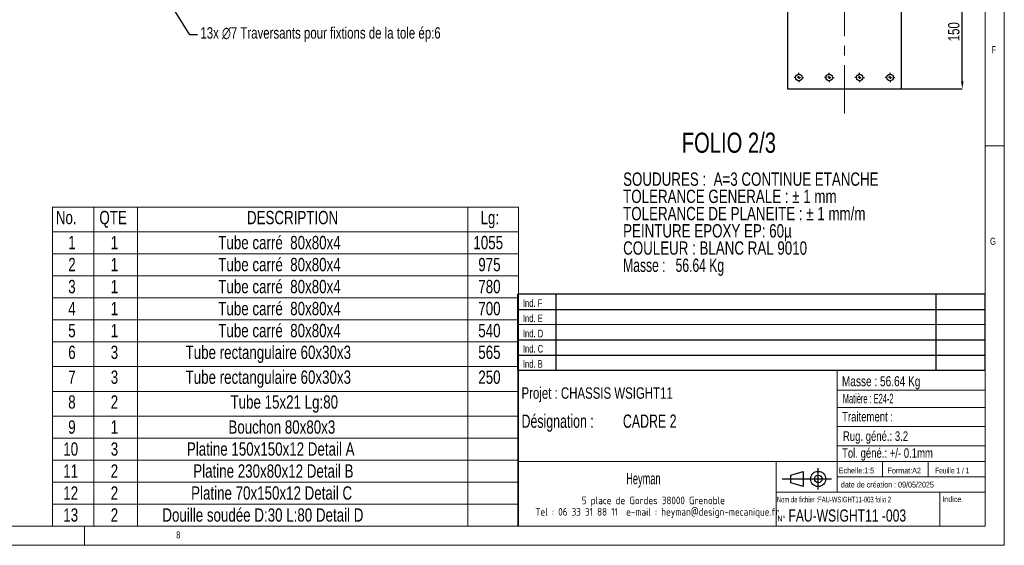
# Model space of a CAD drawing. Header units: millimetres. Extents: x 5 to 589, y 5 to 415.
# Tile 6 of 8: x 330 to 589, y 5 to 143. Entities that reach past the tile are written whole.
import ezdxf

# ---------------------------------------------------------------- set-up
doc = ezdxf.new("R2010")
doc.units = ezdxf.units.MM
doc.header["$PDSIZE"] = -1
doc.linetypes.add('CENTERX2', pattern=[20.32, 12.7, -2.54, 2.54, -2.54])
for name, color, linetype in [('COTES', 1, 'Continuous'), ('NOTES', 6, 'Continuous'), ('TRAIT-MIXTES', 3, 'CENTERX2')]:
    doc.layers.add(name, color=color, linetype=linetype)
doc.layers.add('TRAIT-FORT', color=4, linetype='Continuous', lineweight=25)
doc.styles.add('SLDTEXTSTYLE0', font='TXT', dxfattribs={"width": 0.75})
doc.styles.add('SLDTEXTSTYLE1', font='TXT', dxfattribs={"width": 0.680556})
doc.styles.add('SLDTEXTSTYLE2', font='TXT', dxfattribs={"width": 0.617423})
doc.styles.add('SLDTEXTSTYLE3', font='TXT', dxfattribs={"width": 0.535475})
doc.styles.add('SLDTEXTSTYLE4', font='ISOCP3', dxfattribs={"width": 0.96})
doc.styles.add('SLDTEXTSTYLE5', font='TXT', dxfattribs={"width": 0.605})
doc.styles.add('SLDTEXTSTYLE6', font='TXT', dxfattribs={"width": 0.692308})
doc.styles.add('SLDTEXTSTYLE7', font='TXT', dxfattribs={"width": 0.695728})
doc.dimstyles.new('SLDDIMSTYLE0', dxfattribs={"dimtxt": 3, "dimasz": 2, "dimexe": 0, "dimexo": 0.0625, "dimgap": 0.75, "dimtad": 1, "dimdec": 0, "dimlfac": 5, "dimrnd": 1e-09, "dimzin": 12, "dimdsep": 46, "dimtxsty": 'SLDTEXTSTYLE0', "dimsah": 1, "dimcen": 0.09, "dimadec": 0, "dimazin": 3, "dimtfac": 1, "dimtdec": 0, "dimtofl": 0, "dimtmove": 0, "dimatfit": 3, "dimfxl": 1, "dimfrac": 2, "dimtolj": 1, "dimtzin": 12, "dimarcsym": 0})
doc.dimstyles.new('SLDDIMSTYLE7', dxfattribs={"dimtxt": 3, "dimasz": 2, "dimexe": 0, "dimexo": 0.0625, "dimgap": 0.75, "dimtad": 0, "dimtih": 1, "dimtoh": 1, "dimdec": 0, "dimlfac": 5, "dimrnd": 1e-09, "dimzin": 12, "dimdsep": 46, "dimtxsty": 'SLDTEXTSTYLE0', "dimblk1": 'NONE', "dimsah": 1, "dimcen": 0, "dimadec": 0, "dimazin": 3, "dimtfac": 1, "dimtdec": 0, "dimtmove": 0, "dimatfit": 3, "dimldrblk": 'NONE', "dimfxl": 1, "dimfrac": 2, "dimtolj": 1, "dimtzin": 12, "dimarcsym": 0})

# ---------------------------------------------------------------- blocks, each defined once
blk = doc.blocks.new('Bloc11')
for p, q in [((123, 20), (0, 20)), ((0, 0), (0, 20)), ((10, 20), (10, 0)), ((110, 20), (110, 0)), ((123, 0), (123, 20)), ((0, 16), (123, 16)), ((0, 8), (123, 8)), ((0, 4), (123, 4)), ((0, 0), (123, 0))]:
    blk.add_line(p, q)
at = {"color": 7, "linetype": 'Continuous', "lineweight": 18}
blk.add_line((0, 12), (123, 12), dxfattribs=at)
at = {"color": 7}
for tag in ['AUTOATTR0', 'AUTOATTR1', 'AUTOATTR2', 'AUTOATTR3', 'AUTOATTR4', 'AUTOATTR5', 'AUTOATTR6', 'AUTOATTR7', 'AUTOATTR8', 'AUTOATTR9']:
    blk.add_attdef(tag, (0, 0), '', height=1, dxfattribs=at)
at = {"layer": 'NOTES', "color": 211, "char_height": 2, "attachment_point": 1, "style": 'SLDTEXTSTYLE0'}
for s, insert in [('Ind. F', (1.36, 18.66)), ('Ind. E', (1.36, 14.66)), ('Ind. D', (1.36, 10.66)), ('Ind. C', (1.36, 6.66)), ('Ind. B', (1.36, 2.66))]:
    blk.add_mtext(s, dxfattribs=dict(at, insert=insert))
blk = doc.blocks.new('Bloc12')
for p, q in [((9.48, 0), (9.48, 5.6)), ((0, 2.8), (12.98, 2.8)), ((2.32, 3.8), (5.55, 4.8)), ((2.32, 1.8), (2.32, 3.8)), ((5.55, 4.8), (5.55, 0.8)), ((5.55, 0.8), (2.32, 1.8))]:
    blk.add_line(p, q)
for radius in [2, 1]:
    blk.add_circle((9.48, 2.8), radius)
blk = doc.blocks.new('SW_NOTE_0')
at = {"layer": 'NOTES', "color": 0, "char_height": 3.5, "attachment_point": 1}
for s, insert, style in [('SOUDURES :  A=3 CONTINUE ETANCHE', (0, 4.51), 'SLDTEXTSTYLE0'), ('TOLERANCE GENERALE : ± 1 mm', (0, -0.01), 'SLDTEXTSTYLE0'), ('TOLERANCE DE PLANEITE : ± 1 mm/m', (0, -4.54), 'SLDTEXTSTYLE0'), ('PEINTURE EPOXY EP: 60µ', (0, -9.07), 'SLDTEXTSTYLE0'), ('COULEUR : BLANC RAL 9010', (0, -13.59), 'SLDTEXTSTYLE0'), ('Masse :   56.64 Kg', (0, -18.12), 'SLDTEXTSTYLE1')]:
    blk.add_mtext(s, dxfattribs=dict(at, insert=insert, style=style))
blk = doc.blocks.new('SW_NOTE_1')
at = {"layer": 'NOTES', "color": 0, "char_height": 2, "attachment_point": 2, "style": 'SLDTEXTSTYLE4'}
for s, insert in [('5 place de Gordes 38000 Grenoble', (20.94, 2.58)), ('Tel : 06 33 31 88 11  e-mail : heyman@design-mecanique.fr', (22, -0.42))]:
    blk.add_mtext(s, dxfattribs=dict(at, insert=insert))
blk = doc.blocks.new('SW_NOTE_2')
at = {"layer": 'NOTES', "color": 0, "char_height": 3.5, "attachment_point": 1, "style": 'SLDTEXTSTYLE7'}
for s, insert in [('Désignation :', (0, 4.51)), ('CADRE 2', (26.67, 4.51))]:
    blk.add_mtext(s, dxfattribs=dict(at, insert=insert))
blk = doc.blocks.new('SW_TABLEANNOTATION_0')
at = {"color": 0, "linetype": 'Continuous', "lineweight": 18}
for p, q in [((0, 0), (0, -83.89)), ((122.53, 0), (0, 0)), ((10.8, 0), (10.8, -6.53)), ((22.36, 0), (22.36, -6.53)), ((109.19, 0), (109.19, -6.53)), ((122.53, -83.89), (122.53, 0)), ((0, -6.53), (122.53, -6.53)), ((10.8, -6.53), (10.8, -83.89)), ((22.36, -6.53), (22.36, -83.89)), ((109.19, -6.53), (109.19, -83.89)), ((0, -12.3), (122.53, -12.3)), ((0, -18.08), (122.53, -18.08)), ((0, -23.86), (122.53, -23.86)), ((0, -29.64), (122.53, -29.64)), ((0, -35.42), (122.53, -35.42)), ((0, -41.94), (122.53, -41.94)), ((0, -48.47), (122.53, -48.47)), ((0, -55), (122.53, -55)), ((0, -60.77), (122.53, -60.77)), ((0, -66.55), (122.53, -66.55)), ((0, -72.33), (122.53, -72.33)), ((0, -78.11), (122.53, -78.11)), ((0, -83.89), (122.53, -83.89))]:
    blk.add_line(p, q, dxfattribs=at)
at = {"color": 0, "linetype": 'Continuous', "lineweight": 18, "char_height": 3.5, "attachment_point": 1, "style": 'SLDTEXTSTYLE0'}
for s, insert in [('No.', (0.85, -1.01)), ('QTE', (12.3, -1.01)), ('DESCRIPTION', (51.13, -1.01)), ('Lg:', (112.57, -1.01)), ('1', (4.11, -7.59)), ('1', (15.29, -7.59)), ('Tube carré  80x80x4', (43.58, -7.59)), ('1055', (110.69, -7.59)), ('Tube carré  80x80x4', (43.58, -13.37)), ('2', (4.11, -13.37)), ('1', (15.29, -13.37)), ('975', (111.98, -13.37)), ('3', (4.11, -19.15)), ('1', (15.29, -19.15)), ('Tube carré  80x80x4', (43.58, -19.15)), ('780', (111.98, -19.15)), ('4', (4.11, -24.93)), ('1', (15.29, -24.93)), ('Tube carré  80x80x4', (43.58, -24.93)), ('700', (111.98, -24.93)), ('5', (4.11, -30.71)), ('1', (15.29, -30.71)), ('Tube carré  80x80x4', (43.58, -30.71)), ('540', (111.98, -30.71)), ('Tube rectangulaire 60x30x3', (34.98, -36.43)), ('6', (4.11, -36.43)), ('3', (15.29, -36.43)), ('565', (111.98, -36.43)), ('7', (4.11, -42.96)), ('3', (15.29, -42.96)), ('Tube rectangulaire 60x30x3', (34.98, -42.96)), ('250', (111.98, -42.96)), ('Tube 15x21 Lg:80', (46.79, -49.48)), ('8', (4.11, -49.48)), ('2', (15.29, -49.48)), ('9', (4.11, -56.06)), ('1', (15.29, -56.06)), ('Bouchon 80x80x3', (46.25, -56.06)), ('10', (2.81, -61.84)), ('3', (15.29, -61.84)), ('Platine 150x150x12 Detail A', (35.32, -61.84)), ('Platine 230x80x12 Detail B', (37, -67.62)), ('11', (2.81, -67.62)), ('2', (15.29, -67.62)), ('12', (2.81, -73.4)), ('2', (15.29, -73.4)), ('Platine 70x150x12 Detail C', (36.44, -73.4)), ('13', (2.81, -79.18)), ('2', (15.29, -79.18)), ('Douille soudée D:30 L:80 Detail D', (28.87, -79.18))]:
    blk.add_mtext(s, dxfattribs=dict(at, insert=insert))
blk = doc.blocks.new('_D_65')
at = {"layer": 'COTES', "color": 0, "lineweight": -2, "transparency": 16777216}
for p, q in [((562.02, 154.95), (577.95, 154.95)), ((577.95, 126.95), (577.95, 152.95)), ((562.02, 124.95), (577.95, 124.95))]:
    blk.add_line(p, q, dxfattribs=at)
at = {"layer": 'COTES', "color": 0, "transparency": 16777216}
for points in [[(577.62, 152.95), (578.29, 152.95), (577.95, 154.95)], [(577.62, 126.95), (578.29, 126.95), (577.95, 124.95)]]:
    blk.add_solid(points, dxfattribs=at)
at = {"layer": 'Defpoints', "color": 0, "transparency": 16777216}
for p in [(561.95, 154.95), (577.95, 154.95), (561.95, 124.95)]:
    blk.add_point(p, dxfattribs=at)
at = {"layer": 'COTES', "color": 0, "transparency": 16777216, "insert": (574.2, 139.95), "char_height": 3, "attachment_point": 2, "rotation": 90, "style": 'SLDTEXTSTYLE0'}
blk.add_mtext('\\A1;150', dxfattribs=at)
blk = doc.blocks.new('_D_66')
at = {"layer": 'COTES', "color": 0, "lineweight": -2, "transparency": 16777216}
for p, q in [((362.58, 158.54), (363.33, 157.36)), ((374.77, 139.15), (364.39, 155.66)), ((376.77, 139.15), (374.77, 139.15))]:
    blk.add_line(p, q, dxfattribs=at)
at = {"layer": 'COTES', "color": 0, "transparency": 16777216}
blk.add_solid([(364.67, 155.84), (364.11, 155.49), (363.33, 157.36)], dxfattribs=at)
at = {"layer": 'Defpoints', "color": 0, "transparency": 16777216}
for p in [(362.58, 158.54), (363.33, 157.36)]:
    blk.add_point(p, dxfattribs=at)
at = {"layer": 'COTES', "color": 0, "transparency": 16777216, "insert": (377.52, 141.15), "char_height": 3, "attachment_point": 1, "style": 'SLDTEXTSTYLE0'}
blk.add_mtext('\\A1;13x ∅7 Traversants pour fixtions de la tole ép:6', dxfattribs=at)
blk = doc.blocks.new('_None')
blk = doc.blocks.new('SW_CENTERMARKSYMBOL_24')
at = {"layer": 'TRAIT-MIXTES', "color": 0}
for p, q in [((-0.8, 0), (-1.25, 0)), ((0, 0), (-0.4, 0)), ((0, 0.8), (0, 1.25)), ((0, 0), (0, 0.4)), ((0, 0), (0, -0.4)), ((0, 0), (0.4, 0)), ((0.8, 0), (1.25, 0)), ((0, -0.8), (0, -1.25))]:
    blk.add_line(p, q, dxfattribs=at)
blk = doc.blocks.new('SW_CENTERMARKSYMBOL_25')
at = {"layer": 'TRAIT-MIXTES', "color": 0}
for p, q in [((-0.8, 0), (-1.25, 0)), ((0, 0), (-0.4, 0)), ((0, 0.8), (0, 1.25)), ((0, 0), (0, 0.4)), ((0, 0), (0, -0.4)), ((0, 0), (0.4, 0)), ((0.8, 0), (1.25, 0)), ((0, -0.8), (0, -1.25))]:
    blk.add_line(p, q, dxfattribs=at)
blk = doc.blocks.new('SW_CENTERMARKSYMBOL_26')
at = {"layer": 'TRAIT-MIXTES', "color": 0}
for p, q in [((-0.8, 0), (-1.25, 0)), ((0, 0), (-0.4, 0)), ((0, 0.8), (0, 1.25)), ((0, 0), (0, 0.4)), ((0, 0), (0, -0.4)), ((0, 0), (0.4, 0)), ((0.8, 0), (1.25, 0)), ((0, -0.8), (0, -1.25))]:
    blk.add_line(p, q, dxfattribs=at)
blk = doc.blocks.new('SW_CENTERMARKSYMBOL_27')
at = {"layer": 'TRAIT-MIXTES', "color": 0}
for p, q in [((-0.8, 0), (-1.25, 0)), ((0, 0), (-0.4, 0)), ((0, 0.8), (0, 1.25)), ((0, 0), (0, 0.4)), ((0, 0), (0, -0.4)), ((0, 0), (0.4, 0)), ((0.8, 0), (1.25, 0)), ((0, -0.8), (0, -1.25))]:
    blk.add_line(p, q, dxfattribs=at)

msp = doc.modelspace()

# ---------------------------------------------------------------- linework, layer by layer
at = {"lineweight": 18}
for p, q in [((589, 5), (589, 415)), ((584, 10), (584, 410)), ((589, 110), (584, 110)), ((461, 51), (461, 10)), ((584, 51), (461, 51)), ((545, 51), (545, 19)), ((584, 51), (584, 10)), ((545, 45.76), (584, 45.76)), ((545, 41.18), (584, 41.18)), ((545, 36.24), (584, 36.24)), ((545, 31.18), (584, 31.18)), ((461, 27), (584, 27)), ((529, 27), (529, 10)), ((557, 27), (557, 23)), ((569, 27), (569, 23)), ((545, 23), (584, 23)), ((529, 19), (584, 19)), ((572, 19), (572, 10)), ((10, 10), (584, 10)), ((347, 5), (347, 10)), ((461, 10), (584, 10)), ((5, 5), (589, 5))]:
    msp.add_line(p, q, dxfattribs=at)
at = {"layer": 'TRAIT-FORT', "lineweight": 25}
for p, q in [((531.95, 154.95), (531.95, 124.95)), ((561.95, 124.95), (561.95, 154.95)), ((531.95, 124.95), (561.95, 124.95))]:
    msp.add_line(p, q, dxfattribs=at)
for centre in [(534.95, 127.95), (542.95, 127.95), (550.95, 127.95), (558.95, 127.95)]:
    msp.add_circle(centre, 0.85, dxfattribs=at)
at = {"layer": 'TRAIT-MIXTES', "lineweight": 18}
msp.add_line((546.95, 118.45), (546.95, 294.95), dxfattribs=at)

# ---------------------------------------------------------------- block references
at = {"lineweight": 18}
msp.add_blockref('SW_TABLEANNOTATION_0', (338.65, 93.89), dxfattribs=at)
for name, p in [('Bloc11', (460.99, 50.99)), ('Bloc11', (460.99, 50.99)), ('Bloc12', (530.56, 19.63)), ('Bloc12', (530.56, 19.63))]:
    msp.add_blockref(name, p)
at = {"layer": 'NOTES'}
for name, p in [('SW_NOTE_0', (488.73, 98.46)), ('SW_NOTE_2', (462, 34.86)), ('SW_NOTE_1', (475.74, 15.21))]:
    msp.add_blockref(name, p, dxfattribs=at)
at = {"layer": 'TRAIT-MIXTES'}
for name, p in [('SW_CENTERMARKSYMBOL_27', (534.95, 127.95)), ('SW_CENTERMARKSYMBOL_26', (542.95, 127.95)), ('SW_CENTERMARKSYMBOL_25', (550.95, 127.95)), ('SW_CENTERMARKSYMBOL_24', (558.95, 127.95))]:
    msp.add_blockref(name, p, dxfattribs=at)

# ---------------------------------------------------------------- texts
at = {"layer": 'NOTES'}
for s, insert, char_height, attachment_point, style in [('F', (585.67, 136.17), 1.85, 1, 'SLDTEXTSTYLE0'), ('FOLIO 2/3', (504.16, 113.44), 5.292, 1, 'SLDTEXTSTYLE0'), ('G', (585.25, 85.82), 1.85, 1, 'SLDTEXTSTYLE0'), ('Masse : 56.64 Kg', (546.28, 49.44), 2.6458, 1, 'SLDTEXTSTYLE0'), ('Projet : CHASSIS WSIGHT11', (462, 46.51), 3, 1, 'SLDTEXTSTYLE0'), ('Matière : E24-2', (546.53, 44.8), 2.5, 1, 'SLDTEXTSTYLE3'), ('Traitement :', (546.34, 40.05), 2.5, 1, 'SLDTEXTSTYLE0'), ('Rug. géné.: 3.2', (546.55, 34.94), 2.5, 1, 'SLDTEXTSTYLE0'), ('Tol. géné.: +/- 0.1mm', (546.32, 30.5), 2.5, 1, 'SLDTEXTSTYLE0'), ('Heyman', (494.06, 24.03), 3, 2, 'SLDTEXTSTYLE5'), ('Echelle:1:5', (545.45, 25.4), 1.5, 1, 'SLDTEXTSTYLE0'), ('Format:A2', (558.29, 25.38), 1.5, 1, 'SLDTEXTSTYLE0'), ('Feuille 1 / 1', (570.81, 25.38), 1.5, 1, 'SLDTEXTSTYLE6'), ('date de création : 09/05/2025', (546.01, 21.69), 1.5, 1, 'SLDTEXTSTYLE0'), ('Nom de fichier :FAU-WSIGHT11-003 folio 2', (529.18, 17.77), 1.5, 1, 'SLDTEXTSTYLE2'), ('Indice', (572.69, 17.86), 1.5, 1, 'SLDTEXTSTYLE0'), ('FAU-WSIGHT11 -003', (532.21, 14.41), 3.175, 1, 'SLDTEXTSTYLE0'), ('N°', (529.3, 12.77), 1.5, 1, 'SLDTEXTSTYLE0'), ('8', (371.17, 8.67), 1.85, 1, 'SLDTEXTSTYLE0')]:
    msp.add_mtext(s, dxfattribs=dict(at, insert=insert, char_height=char_height, attachment_point=attachment_point, style=style))

# ---------------------------------------------------------------- dimensions: what is measured, and where the dimension line sits
at = {"layer": 'COTES'}
dim = msp.add_diameter_dim_2p(p1=(362.58, 158.54), p2=(363.33, 157.36), text='13x <> Traversants pour fixtions de la tole ép:6', dimstyle='SLDDIMSTYLE7', dxfattribs=at)
dim.commit()
dim.dimension.update_dxf_attribs({"geometry": '_D_66', "text_midpoint": (427.4, 139.15), "dimtype": 163})
dim = msp.add_linear_dim(base=(577.95, 154.95), p1=(561.95, 124.95), p2=(561.95, 154.95), angle=90, dimstyle='SLDDIMSTYLE0', dxfattribs=at)
dim.commit()
dim.dimension.update_dxf_attribs({"geometry": '_D_65', "text_midpoint": (577.95, 139.95), "dimtype": 160})

doc.saveas('drawing.dxf')
